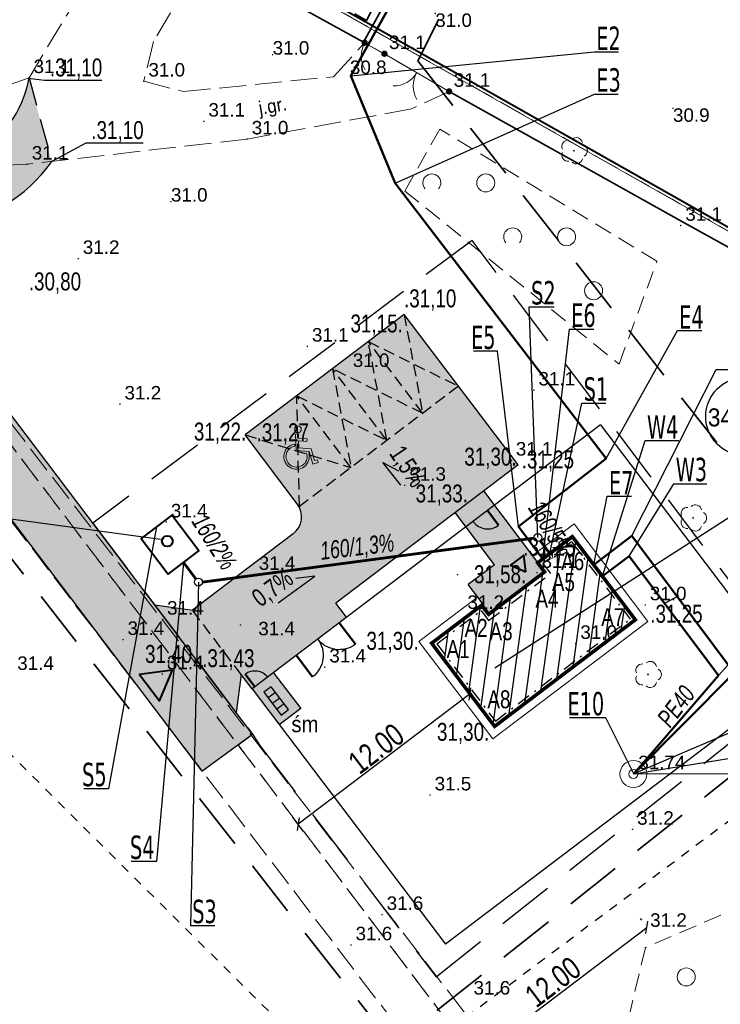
# Model space of a CAD drawing. Extents: x 5501473 to 5501683, y 5958830 to 5958978.
# Tile 4 of 6: x 5501603 to 5501642, y 5958882 to 5958937. Entities that reach past the tile are written whole.
import ezdxf
from ezdxf.enums import TextEntityAlignment as Align

# ---------------------------------------------------------------- set-up
doc = ezdxf.new("R2010")
doc.units = 0
doc.header["$LTSCALE"] = 0.5
doc.header["$PDMODE"] = 33
doc.header["$PDSIZE"] = 0.3
for name, pattern in [('1 1', [2, 1, -1]), ('2 1', [3, 2, -1]), ('3 1', [4, 3, -1]), ('DASHDOT', [1, 0.5, -0.25, 0, -0.25]), ('EGKK', [4, 3, -1]), ('EGUG', [2, 1, -1]), ('HIDDEN', [9.525, 6.35, -3.175])]:
    doc.linetypes.add(name, pattern=pattern)
for name, color, linetype, lineweight in [('--- 01 WODA', 150, 'Continuous', 50), ('--- 01 WODA OPIS', 5, 'Continuous', 18), ('--- 01 WODA OZNACZENIA', 5, 'Continuous', 18), ('--- 02 KS', 34, 'Continuous', 60), ('--- 02 KS OPIS', 14, 'Continuous', 25), ('--- 02 KS OZNACZENIA', 34, 'Continuous', 25), ('--- 02 KS STUDNIA', 14, 'Continuous', 30), ('--GRANICA DZIAŁKI', 2, 'Continuous', 40), ('--linia zabudowy', 252, 'Continuous', 30), ('--naw.utw.proj', 251, 'Continuous', 0), ('--obrzeże', 7, 'Continuous', 30), ('--tabelka rysunku', 7, 'Continuous', 0), ('--zagos.terenu', 7, 'Continuous', 30), ('A--zjazd+droga', 7, 'Continuous', 30), ('EGDE', 251, 'Continuous', 20), ('EGDE_O', 251, 'Continuous', 20), ('EGKK', 251, 'Continuous', 20), ('EGUG', 251, 'Continuous', 20), ('IE-zewnętrzne _wsp', 1, 'Continuous', 0), ('IE_zewn', 1, 'Continuous', 50), ('OTK', 251, 'Continuous', 20), ('OTK_O', 251, 'Continuous', 20), ('OTO', 251, 'Continuous', 20), ('OTRN', 251, 'Continuous', 20), ('OTRN_O', 251, 'Continuous', 18), ('OTRS', 251, 'Continuous', 20), ('OTRS_O', 251, 'Continuous', 18), ('OTZ', 251, 'Continuous', 20), ('SUW', 251, 'Continuous', 20)]:
    doc.layers.add(name, color=color, linetype=linetype, lineweight=lineweight)
for name, color, linetype in [('--ogrodzenie', 7, 'Continuous'), ('--OPISY', 7, 'Continuous'), ('--parking', 7, 'Continuous'), ('--pkt tyczenia', 9, 'Continuous'), ('--rzędne terenu', 7, 'Continuous'), ('--trawa-zakres', 94, 'Continuous'), ('--zakres-WZ', 181, 'Continuous'), ('Strzałka', 251, 'Continuous')]:
    doc.layers.add(name, color=color, linetype=linetype)
doc.styles.add('1-500', font='arial.ttf', dxfattribs={"width": 0.75, "height": 1.25})
doc.styles.add('BDOT', font='Arial.ttf', dxfattribs={"width": 0.9})
doc.styles.add('EGiB', font='Arial.ttf', dxfattribs={"width": 0.9})
doc.styles.add('GENERATED_STYLE_5', font='ariali.ttf')
doc.styles.add('PZ', font='romand.shx', dxfattribs={"width": 0.7})
doc.styles.get("Standard").update_dxf_attribs({"font": 'arial.ttf', "width": 0.9})
doc.styles.add('STYL-1', font='arial.ttf', dxfattribs={"width": 0.75})
doc.linetypes.add('LINIA ZAB2', pattern='A,0.4,[135,RODZLIN.shx,S=0.015,R=0,X=-0.1,Y=0],0.4', length=0.8)
doc.linetypes.add('OGRODZENIE1', pattern='A,0.4,-0.06,[143,RODZLIN.shx,S=0.012,R=0,X=0,Y=0],-0.06,0.4', length=0.92)
doc.linetypes.add('OTOO', pattern='A,7.5,[30,msgB.shx,S=1.28,R=0,X=0,Y=0],7.5', length=15)
doc.dimstyles.new('1-500', dxfattribs={"dimtxt": 1.25, "dimasz": 0.5, "dimexe": 0.5, "dimexo": 1, "dimgap": 0.09, "dimtad": 1, "dimzin": 0, "dimdsep": 46, "dimtxsty": '1-500', "dimblk": 'OBLIQUE', "dimcen": 0.09, "dimclrt": 256, "dimadec": 0, "dimazin": 0, "dimtfac": 1, "dimtdec": 4, "dimtix": 1, "dimtofl": 0, "dimtmove": 2, "dimatfit": 3, "dimldrblk": 'OBLIQUE', "dimfxl": 0.5, "dimfxlon": 1, "dimtvp": 0.9, "dimtolj": 1, "dimtzin": 0, "dimarcsym": 0})
doc.dimstyles.new('PZ', dxfattribs={"dimscale": 0.5, "dimtxt": 2.2, "dimasz": 0, "dimexe": 0, "dimexo": 0, "dimgap": 0.5, "dimtad": 1, "dimdec": 1, "dimlfac": 0.1, "dimzin": 0, "dimdsep": 46, "dimtxsty": 'PZ', "dimcen": 0.09, "dimse1": 1, "dimse2": 1, "dimsd1": 1, "dimsd2": 1, "dimclrd": 8, "dimclre": 8, "dimclrt": 256, "dimadec": 0, "dimazin": 0, "dimtfac": 1, "dimtdec": 1, "dimtofl": 0, "dimtmove": 1, "dimatfit": 3, "dimfxl": 1, "dimtolj": 1, "dimtzin": 0, "dimarcsym": 0})

# ---------------------------------------------------------------- blocks, each defined once
blk = doc.blocks.new('OTZK_a')
at = {"layer": 'OTZ', "color": 0, "lineweight": 18}
blk.add_circle((0, 0), 1, dxfattribs=at)
blk = doc.blocks.new('OTZK_b')
at = {"layer": 'OTZ', "color": 0, "lineweight": 18}
blk.add_arc((0, 0), 1, 318.5904, 221.4096, dxfattribs=at)
blk = doc.blocks.new('OTRN')
at = {"layer": 'OTRN', "color": 0, "const_width": 0.09}
blk.add_lwpolyline([(-0.04, 0, 1), (0.04, 0, 1)], format="xyb", close=True, dxfattribs=at)
at = {"layer": 'OTRN_O', "color": 0, "style": 'BDOT'}
blk.add_attdef('RZEDNA', (0.51, 0.52), '', height=1.5, dxfattribs=at)
blk = doc.blocks.new('OTZL')
at = {"layer": 'OTZ', "color": 0, "lineweight": 18, "const_width": 0.1}
blk.add_lwpolyline([(-0.05, 0, 1), (0.05, 0, 1)], format="xyb", close=True, dxfattribs=at)
at = {"layer": 'OTZ', "color": 0, "lineweight": 18}
for centre, start, end in [((-0.65, 0.47), 84, 204), ((0.25, 0.76), 12, 132), ((0.8, 0), 300, 60), ((-0.65, -0.47), 156, 276), ((0.25, -0.76), 228, 348)]:
    blk.add_arc(centre, 0.7, start, end, dxfattribs=at)
blk = doc.blocks.new('SUWS')
at = {"layer": 'SUW', "color": 0, "lineweight": 18}
for radius in [1.5, 0.5]:
    blk.add_circle((0, 0), radius, dxfattribs=at)
blk = doc.blocks.new('oto')
at = {"layer": 'OTO', "color": 0, "const_width": 0.35}
blk.add_lwpolyline([(-0.175, 0, 1), (0.175, 0, 1)], format="xyb", close=True, dxfattribs=at)
blk = doc.blocks.new('OTOFP')
at = {"layer": 'OTO', "color": 0, "lineweight": 18}
blk.add_arc((0, 3), 3, 270, 330, dxfattribs=at)
blk = doc.blocks.new('OTOB')
at = {"layer": 'OTO', "color": 0, "lineweight": 18}
for centre, start, end in [((0, 3), 209.9347, 270.0084), ((0.02, -3), 90.3479, 149.9343)]:
    blk.add_arc(centre, 3, start, end, dxfattribs=at)
blk = doc.blocks.new('OTRS')
at = {"layer": 'OTRS', "color": 0, "lineweight": -3, "const_width": 0.09}
blk.add_lwpolyline([(-0.04, 0, 1), (0.04, 0, 1)], format="xyb", close=True, dxfattribs=at)
at = {"layer": 'OTRS_O', "color": 0, "style": 'BDOT'}
blk.add_attdef('RZEDNA', (0.51, 0.52), '', height=1.5, dxfattribs=at)
blk = doc.blocks.new('kancelaria')
h = blk.add_hatch()
h.set_pattern_fill('ANSI31', color=256, scale=0.25)
h.set_pattern_definition([(45, (-5501642.1882, -5958812.9347), (-0.56126600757, 0.56126600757), [])])
h.paths.add_polyline_path([(0, 0), (0, 5.805), (-9.825, 5.805), (-9.825, 0), (-7.406, 0), (-7.406, 0.634), (-3.499, 0.634), (-3.499, 0)])
at = {"linetype": 'DASHDOT', "ltscale": 3}
for p, q in [((-0.209, 5.596), (-9.616, 5.596)), ((-9.616, 0.209), (-9.616, 5.596)), ((-0.209, 0.209), (-0.209, 5.596)), ((-7.616, 0.209), (-7.616, 0.91)), ((-3.289, 0.91), (-7.616, 0.91)), ((-3.289, 0.209), (-3.289, 0.91)), ((-9.616, 0.209), (-7.616, 0.209)), ((-0.209, 0.209), (-3.289, 0.209))]:
    blk.add_line(p, q, dxfattribs=at)
at = {"const_width": 0.2}
blk.add_lwpolyline([(0, 0), (0, 5.805), (-9.825, 5.805), (-9.825, 0), (-7.406, 0), (-7.406, 0.634), (-3.499, 0.634), (-3.499, 0)], close=True, dxfattribs=at)
blk = doc.blocks.new('furtka')
at = {"linetype": 'Continuous', "lineweight": 50, "flags": 128}
blk.add_lwpolyline([(0, 0), (0, 1.005)], dxfattribs=at)
at = {"linetype": 'Continuous'}
blk.add_arc((0, 0), 1.005, 0, 90, dxfattribs=at)
blk = doc.blocks.new('znak-NP')
for p, q in [((-0.102, 0.806), (-0.003, 0.818)), ((-0.102, 0.806), (-0.031, 0.221)), ((-0.003, 0.818), (0.015, 0.669)), ((-0.102, 0.447), (-0.093, 0.372)), ((0.329, 0.669), (0.015, 0.669)), ((0.028, 0.569), (0.329, 0.569)), ((0.028, 0.569), (0.058, 0.321)), ((0.329, 0.569), (0.329, 0.669)), ((-0.031, 0.221), (0.433, 0.221)), ((0.058, 0.321), (0.503, 0.321)), ((0.433, 0.221), (0.601, -0.222)), ((0.503, 0.321), (0.659, -0.093)), ((0.601, -0.222), (0.794, -0.149)), ((0.659, -0.093), (0.759, -0.055))]:
    blk.add_line(p, q)
blk.add_lwpolyline([(0.759, -0.055), (0.794, -0.149)])
blk.add_circle((-0.032, 0.986), 0.123)
for radius, start, end in [(0.458, 102.8611, 21.5443), (0.383, 104.0346, 26.0471)]:
    blk.add_arc((0, 0), radius, start, end)
blk = doc.blocks.new('_Oblique')
at = {"color": 0, "linetype": 'ByBlock', "lineweight": -2}
blk.add_line((-0.5, -0.5), (0.5, 0.5), dxfattribs=at)
blk = doc.blocks.new('*D286')
at = {"layer": '--linia zabudowy', "color": 0, "linetype": 'Continuous', "lineweight": -2}
for p, q in [((5501637.546, 5958886.69), (5501637.623, 5958886.588)), ((5501628.36, 5958878.943), (5501637.925, 5958886.189)), ((5501627.98, 5958879.444), (5501628.058, 5958879.342))]:
    blk.add_line(p, q, dxfattribs=at)
at = {"layer": 'Defpoints', "color": 0}
for p in [(5501637.925, 5958886.189), (5501638.149, 5958885.893), (5501628.584, 5958878.647)]:
    blk.add_point(p, dxfattribs=at)
at = {"layer": '--linia zabudowy', "color": 0, "lineweight": -2, "xscale": 0.5, "yscale": 0.5, "zscale": 0.5}
for p, rotation in [((5501637.925, 5958886.189), 37.1456671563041), ((5501628.36, 5958878.943), 217.1456671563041)]:
    blk.add_blockref('_Oblique', p, dxfattribs=dict(at, rotation=rotation))
at = {"layer": '--linia zabudowy', "lineweight": 5, "insert": (5501632.703, 5958883.147), "char_height": 1.25, "attachment_point": 5, "rotation": 37.1457, "style": '1-500'}
blk.add_mtext('\\A1;12.00', dxfattribs=at)
blk = doc.blocks.new('brama-3m')
at = {"linetype": 'Continuous', "lineweight": 50, "flags": 128}
for points in [[(0, 0), (0, 1.5)], [(3, 0), (3, 1.5)]]:
    blk.add_lwpolyline(points, dxfattribs=at)
at = {"linetype": 'Continuous'}
for centre, start, end in [((0, 0), 0, 90), ((3, 0), 90, 180)]:
    blk.add_arc(centre, 1.5, start, end, dxfattribs=at)
blk = doc.blocks.new('*D287')
at = {"color": 0, "linetype": 'Continuous', "lineweight": -2}
for p, q in [((5501628.087, 5958899.175), (5501618.522, 5958891.929)), ((5501628.389, 5958898.777), (5501627.785, 5958899.574)), ((5501618.824, 5958891.53), (5501618.22, 5958892.328))]:
    blk.add_line(p, q, dxfattribs=at)
at = {"layer": 'Defpoints', "color": 0}
for p in [(5501629.453, 5958897.372), (5501618.522, 5958891.929), (5501619.888, 5958890.126)]:
    blk.add_point(p, dxfattribs=at)
at = {"color": 0, "lineweight": -2, "xscale": 0.5, "yscale": 0.5, "zscale": 0.5}
for p, rotation in [((5501628.087, 5958899.175), 37.14566715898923), ((5501618.522, 5958891.929), 217.1456671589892)]:
    blk.add_blockref('_Oblique', p, dxfattribs=dict(at, rotation=rotation))
at = {"linetype": 'Continuous', "insert": (5501622.865, 5958896.132), "char_height": 1.25, "attachment_point": 5, "rotation": 37.1457, "style": '1-500'}
blk.add_mtext('\\A1;12.00', dxfattribs=at)

msp = doc.modelspace()

# ---------------------------------------------------------------- hatches: boundary and pattern name
at = {"layer": '--naw.utw.proj', "linetype": 'HIDDEN'}
h = msp.add_hatch(dxfattribs=at)
h.set_pattern_fill('DOTS', color=256, scale=0.15)
h.set_pattern_definition([(0, (-17.2668, 1.59694), (0.1190625, 0.238125), [0, -0.238125])])
h.paths.add_polyline_path([(5501615.981, 5958896.94), (5501613.157, 5958894.872), (5501596.675, 5958916.628, -0.053259), (5501595.579, 5958918.449), (5501591.996, 5958926.151), (5501594.525, 5958929.87, 0.573109), (5501603.518, 5958933.46), (5501604.802, 5958928.806, -0.217373), (5501598.725, 5958925.208, 0.505705), (5501597.506, 5958923.125, 0.025723), (5501599.463, 5958919.034), (5501599.915, 5958918.148)])
at = {"layer": '--naw.utw.proj', "linetype": 'HIDDEN', "transparency": 33554687}
h = msp.add_hatch(dxfattribs=at)
h.set_pattern_fill('02-Tynk zaprawa', color=256)
h.set_pattern_definition([(10, (0.4, 0.6), (-0.0285406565, 3.0412473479), [0, -1]), (12, (0.7, 0.1), (-0.3302907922, 2.9968163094), [0, -1]), (357, (0, -0.1), (0.6563226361, 2.9697206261), [0, -1.5]), (278, (0.1, 0.05), (4.1559146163, -0.8296828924), [0, -0.5]), (23, (0, -0.05), (0.6688163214, 3.5429768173), [0, -0.8]), (58, (-0.2, -0.3), (3.7630472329, -0.5826452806), [0, -0.6]), (79, (-0.2, 0.3), (-3.6947797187, 1.4312941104), [0, -0.9]), (40, (0.4, 0.6), (-2.830915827, 4.1516160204), [0, -1]), (92, (0.7, 0.1), (-4.008033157, 0.1602192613), [0, -1]), (317, (0, -0.1), (5.139665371, 4.7784767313), [0, -1.5]), (348, (0.1, 0.05), (1.9931417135, 2.6433664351), [0, -0.5]), (63, (0, -0.05), (-1.6759379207, 3.0985854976), [0, -0.9]), (6, (-0.2, -0.3), (1.54927349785, -0.39019434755), [0, -0.6]), (138, (-0.2, 0.3), (-3.798941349, -3.1730182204), [0, -4.3]), (82, (0.4, 0.6), (-2.9012176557, 0.9126533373), [0.1, -1]), (348, (0.7, 0.1), (0.9171793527, 2.872069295), [0.1, -1]), (37, (0, -0.1), (-1.4061273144, 2.6968140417), [0.1, -1.5]), (258, (0.1, 0.05), (3.6215140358, -2.2010534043), [0.1, -0.5]), (103, (0, -0.05), (-3.373012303, 1.2738869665), [0.1, -0.8]), (341, (-0.2, -0.3), (0.2787893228, -3.7976672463), [0.1, -0.6]), (9, (-0.2, 0.3), (0.0812874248, 3.9614886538), [0.1, -0.9]), (268, (0.4, 0.6), (4.9795043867, -0.674192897), [0.1, -1]), (298, (0.7, 0.1), (3.6726318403, 1.6130019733), [0.1, -1]), (143, (0, -0.1), (-4.612022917, -5.289541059), [0.1, -1.5]), (112, (0.1, 0.05), (-3.3060007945, 0.1742376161), [0.1, -0.5]), (307, (0, -0.05), (3.5196730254, 0.147992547), [0.1, -0.9]), (126, (-0.2, -0.3), (-0.436718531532, 1.536807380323), [0.1, -0.6]), (38, (-0.2, 0.3), (-2.4651337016, 4.2922157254), [0.1, -4.3]), (82, (0.41, 0.6), (-2.9012176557, 0.9126533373), [0.1, -1]), (348, (0.71, 0.1), (0.9171793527, 2.872069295), [0.1, -1]), (37, (0.01, -0.1), (-1.4061273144, 2.6968140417), [0.1, -1.5]), (258, (0.11, 0.05), (3.6215140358, -2.2010534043), [0.1, -0.5]), (103, (0.01, -0.05), (-3.373012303, 1.2738869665), [0.1, -0.8]), (341, (-0.21, -0.3), (0.2787893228, -3.7976672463), [0.1, -0.6]), (9, (-0.21, 0.3), (0.0812874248, 3.9614886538), [0.1, -0.9]), (268, (0.41, 0.6), (4.9795043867, -0.674192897), [0.1, -1]), (298, (0.71, 0.1), (3.6726318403, 1.6130019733), [0.1, -1]), (143, (0.01, -0.1), (-4.612022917, -5.289541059), [0.1, -1.5]), (112, (0.11, 0.05), (-3.3060007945, 0.1742376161), [0.1, -0.5]), (307, (0.01, -0.05), (3.5196730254, 0.147992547), [0.1, -0.9]), (126, (-0.21, -0.3), (-0.436718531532, 1.536807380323), [0.1, -0.6]), (38, (-0.21, 0.3), (-2.4651337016, 4.2922157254), [0.1, -4.3])])
h.paths.add_polyline_path([(5501630.759, 5958911.919), (5501628.848, 5958910.472), (5501632.234, 5958905.966), (5501629.12, 5958903.607), (5501627.987, 5958905.261), (5501629.448, 5958906.368), (5501627.254, 5958909.264), (5501620.609, 5958904.23), (5501621.212, 5958903.433), (5501617.154, 5958900.359), (5501618.664, 5958898.366), (5501617.468, 5958897.46), (5501615.355, 5958900.25), (5501615.065, 5958898.149), (5501610.536, 5958904.127), (5501612.568, 5958903.784), (5501618.237, 5958908.079, 0.414214), (5501618.469, 5958909.76), (5501615.571, 5958913.586), (5501624.419, 5958920.289)])
at = {"linetype": 'Continuous'}
h = msp.add_hatch(dxfattribs=at)
h.set_pattern_fill('ANSI31', color=256, style=0)
edge = h.paths.add_edge_path()
edge.add_line((5501625.863, 5958903.651), (5501624.402, 5958902.545))

# ---------------------------------------------------------------- linework, layer by layer
at = {"layer": '--- 01 WODA', "linetype": 'Continuous'}
for p, q in [((5501636.937, 5958906.849), (5501635.452, 5958905.725)), ((5501635.531, 5958905.784), (5501636.934, 5958906.847)), ((5501636.934, 5958906.847), (5501641.908, 5958900.202))]:
    msp.add_line(p, q, dxfattribs=at)
at = {"layer": '--- 02 KS'}
for p, q in [((5501631.639, 5958907.844), (5501613.186, 5958905.404)), ((5501631.992, 5958907.697), (5501632.531, 5958906.986)), ((5501612.831, 5958905.576), (5501612.144, 5958906.482))]:
    msp.add_line(p, q, dxfattribs=at)
at = {"layer": '--- 02 KS OZNACZENIA', "linetype": 'Continuous', "flags": 128}
msp.add_lwpolyline([(5501591.674, 5958909.257), (5501600.067, 5958909.257), (5501610.866, 5958907.783)], dxfattribs=at)
at = {"layer": '--- 02 KS STUDNIA'}
for centre in [(5501631.859, 5958907.873), (5501612.965, 5958905.399)]:
    msp.add_circle(centre, 0.221, dxfattribs=at)
at = {"layer": '--GRANICA DZIAŁKI', "linetype": 'Continuous', "flags": 128}
msp.add_lwpolyline([(5501576.992, 5958905.825), (5501583.439, 5958913.959), (5501598.7, 5958936.348), (5501605.388, 5958946.165), (5501651.889, 5958919.814), (5501660.026, 5958931.636)], dxfattribs=at)
at = {"layer": '--obrzeże', "linetype": 'Continuous'}
for p, q in [((5501624.419, 5958920.289), (5501615.571, 5958913.586)), ((5501630.759, 5958911.919), (5501624.419, 5958920.289)), ((5501618.469, 5958909.76), (5501615.571, 5958913.586)), ((5501630.759, 5958911.919), (5501620.609, 5958904.23)), ((5501631.868, 5958906.486), (5501628.848, 5958910.472)), ((5501629.448, 5958906.368), (5501627.254, 5958909.264)), ((5501618.237, 5958908.079), (5501615.04, 5958905.657)), ((5501629.448, 5958906.368), (5501627.987, 5958905.261)), ((5501615.04, 5958905.657), (5501612.638, 5958903.837)), ((5501628.812, 5958904.172), (5501627.987, 5958905.261)), ((5501610.536, 5958904.127), (5501612.638, 5958903.837)), ((5501621.206, 5958903.441), (5501620.609, 5958904.23)), ((5501615.355, 5958900.25), (5501615.065, 5958898.149)), ((5501615.959, 5958899.453), (5501615.355, 5958900.25))]:
    msp.add_line(p, q, dxfattribs=at)
at = {"layer": '--obrzeże', "linetype": 'Continuous', "lineweight": 0, "flags": 128}
msp.add_lwpolyline([(5501631.566, 5958906.885), (5501633.875, 5958908.634), (5501637.982, 5958903.209), (5501629.354, 5958896.672), (5501625.245, 5958902.096), (5501628.51, 5958904.57)], dxfattribs=at)
at = {"layer": '--obrzeże', "linetype": 'Continuous'}
msp.add_arc((5501617.513, 5958909.036), 1.2, 307.1457, 37.1457, dxfattribs=at)
at = {"layer": '--ogrodzenie', "linetype": 'OGRODZENIE1', "ltscale": 3}
for p, q in [((5501635.35, 5958914.143), (5501615.959, 5958899.453)), ((5501635.35, 5958914.143), (5501646.103, 5958899.949)), ((5501617.154, 5958900.359), (5501618.664, 5958898.366)), ((5501615.959, 5958899.453), (5501626.711, 5958885.259)), ((5501618.664, 5958898.366), (5501617.468, 5958897.46))]:
    msp.add_line(p, q, dxfattribs=at)
at = {"layer": '--OPISY'}
msp.add_lwpolyline([(5501666.477, 5958912.509), (5501648.005, 5958912.509), (5501629.47, 5958900.607)], dxfattribs=at)
msp.add_lwpolyline([(5501666.477, 5958912.509), (5501648.005, 5958912.509), (5501629.47, 5958900.607)], dxfattribs=at)
at = {"layer": '--parking', "linetype": 'HIDDEN', "ltscale": 0.2}
for p, q in [((5501624.419, 5958920.289), (5501625.445, 5958914.794)), ((5501625.445, 5958914.794), (5501622.426, 5958918.779)), ((5501623.452, 5958913.284), (5501622.426, 5958918.779)), ((5501622.426, 5958918.779), (5501627.438, 5958916.303)), ((5501623.452, 5958913.284), (5501620.433, 5958917.27)), ((5501625.445, 5958914.794), (5501620.433, 5958917.27)), ((5501620.433, 5958917.27), (5501621.46, 5958911.775)), ((5501627.438, 5958916.303), (5501618.59, 5958909.601)), ((5501621.46, 5958911.775), (5501618.44, 5958915.76)), ((5501618.59, 5958909.601), (5501618.44, 5958915.76)), ((5501618.44, 5958915.76), (5501623.452, 5958913.284)), ((5501615.571, 5958913.586), (5501621.46, 5958911.775)), ((5501615.355, 5958900.25), (5501612.638, 5958903.837)), ((5501615.065, 5958898.149), (5501611.442, 5958902.931))]:
    msp.add_line(p, q, dxfattribs=at)
at = {"layer": '--rzędne terenu', "linetype": 'ByBlock'}
for points in [[(5501607.595, 5958933.308), (5501604.408, 5958933.308), (5501603.497, 5958933.422)], [(5501609.899, 5958929.822), (5501606.712, 5958929.822), (5501604.802, 5958928.806)]]:
    msp.add_lwpolyline(points, dxfattribs=at)
at = {"layer": '--rzędne terenu', "flags": 128}
for points in [[(5501624.227, 5958910.784), (5501623.24, 5958912.058), (5501624.103, 5958911.592)], [(5501617.411, 5958904.244), (5501619.45, 5958905.735), (5501618.398, 5958905.603)]]:
    msp.add_lwpolyline(points, dxfattribs=at)
at = {"layer": '--zagos.terenu', "color": 6, "linetype": 'Continuous', "flags": 128}
msp.add_lwpolyline([(5501613.157, 5958894.872), (5501615.287, 5958896.432), (5501615.981, 5958896.94)], dxfattribs=at)
at = {"linetype": 'Continuous'}
for p, q in [((5501639.642, 5958904.602), (5501638.921, 5958904.229)), ((5501618.763, 5958900.87), (5501618.424, 5958901.318)), ((5501617.253, 5958899.26), (5501616.854, 5958898.958)), ((5501617.494, 5958898.941), (5501617.096, 5958898.639)), ((5501617.736, 5958898.622), (5501617.337, 5958898.321))]:
    msp.add_line(p, q, dxfattribs=at)
at = {"color": 34, "linetype": 'Continuous', "lineweight": 40}
msp.add_lwpolyline([(5501611.492, 5958909.124), (5501609.778, 5958907.826), (5501611.288, 5958905.833), (5501613.001, 5958907.132)], close=True, dxfattribs=at)
at = {"color": 0, "linetype": 'Continuous', "lineweight": 40}
msp.add_lwpolyline([(5501631.19, 5958905.973), (5501631.075, 5958906.892), (5501630.337, 5958906.333)], close=True, dxfattribs=at)
at = {"color": 0, "linetype": 'Continuous', "lineweight": 40, "elevation": 10.26}
msp.add_lwpolyline([(5501611.53, 5958900.498), (5501609.693, 5958900.267), (5501610.811, 5958898.792)], close=True, dxfattribs=at)
at = {"linetype": 'Continuous'}
msp.add_lwpolyline([(5501616.613, 5958899.277), (5501617.579, 5958898.002), (5501617.978, 5958898.304), (5501617.011, 5958899.579)], close=True, dxfattribs=at)
at = {"linetype": 'Continuous', "flags": 128}
msp.add_lwpolyline([(5501615.154, 5958896.335), (5501615.954, 5958896.92)], dxfattribs=at)
at = {"color": 2, "linetype": 'Continuous'}
msp.add_circle((5501643.371, 5958914.613), 2.166, dxfattribs=at)
at = {"color": 34, "linetype": 'Continuous', "lineweight": 40}
msp.add_circle((5501611.239, 5958907.678), 0.3, dxfattribs=at)
at = {"layer": 'A--zjazd+droga', "linetype": 'Continuous'}
msp.add_line((5501596.675, 5958916.628), (5501613.157, 5958894.872), dxfattribs=at)
at = {"layer": 'A--zjazd+droga', "linetype": 'Continuous', "flags": 128}
for points in [[(5501594.527, 5958929.872), (5501594.911, 5958929.597, 0.542261), (5501603.54, 5958933.46)], [(5501613.157, 5958894.872), (5501615.981, 5958896.94), (5501599.915, 5958918.148), (5501598.197, 5958921.514), (5501597.506, 5958923.125, -0.504787), (5501598.725, 5958925.208, 0.217521), (5501604.802, 5958928.806, 0.437874)]]:
    msp.add_lwpolyline(points, format="xyb", dxfattribs=at)
at = {"layer": 'A--zjazd+droga', "linetype": 'HIDDEN', "ltscale": 0.5, "flags": 128}
msp.add_lwpolyline([(5501603.54, 5958933.46), (5501604.802, 5958928.806)], dxfattribs=at)
at = {"layer": 'EGDE', "lineweight": 18}
for points in [[(5501616.176, 5958965.832), (5501608.46, 5958951.15), (5501605.45, 5958945.9), (5501651.95, 5958919.55), (5501659.839, 5958931.013)], [(5501660.129, 5958931.433), (5501651.95, 5958919.55), (5501605.45, 5958945.9), (5501583.6, 5958913.84), (5501577.149, 5958905.701)]]:
    msp.add_lwpolyline(points, dxfattribs=at)
at = {"layer": 'EGKK', "linetype": 'EGKK', "lineweight": 18}
msp.add_lwpolyline([(5501615.765, 5958965.05), (5501608.46, 5958951.15), (5501605.45, 5958945.9), (5501651.95, 5958919.55), (5501659.449, 5958930.446)], dxfattribs=at)
at = {"layer": 'IE_zewn', "elevation": 8.465, "flags": 128}
msp.add_lwpolyline([(5501632.144, 5958906.672), (5501630.78, 5958908.492), (5501635.654, 5958912.27), (5501623.913, 5958927.602), (5501621.444, 5958933.564), (5501627.13, 5958943.76)], dxfattribs=at)
at = {"layer": 'OTK', "linetype": '3 1', "lineweight": 18}
msp.add_lwpolyline([(5501603.54, 5958933.46), (5501603.54, 5958933.46), (5501609.26, 5958942.96), (5501613.44, 5958940.53), (5501610.46, 5958935.47), (5501609.93, 5958933.27), (5501612.14, 5958932.69), (5501620.49, 5958933.52), (5501622.22, 5958935.41), (5501626.92, 5958932.7), (5501624.82, 5958931.73), (5501615.68, 5958930.05), (5501603.44, 5958928.65), (5501594.12, 5958928.18), (5501594.12, 5958928.18)], dxfattribs=at)
at = {"layer": 'OTO', "linetype": 'OTOO', "lineweight": 35}
msp.add_lwpolyline([(5501609.23, 5958942.91), (5501608.13, 5958943.51), (5501613.7, 5958953.02), (5501627.47, 5958945.05), (5501622.16, 5958935.44), (5501614.6, 5958939.61), (5501613.34, 5958940.48)], dxfattribs=at)
at = {"layer": 'OTO', "linetype": 'OTOO', "lineweight": 35, "flags": 128}
msp.add_lwpolyline([(5501626.92, 5958932.7), (5501639.91, 5958925.44), (5501651.41, 5958919.08), (5501663.62, 5958936.64)], dxfattribs=at)
at = {"layer": 'OTO', "lineweight": 18}
for points in [[(5501622.22, 5958935.41), (5501623.32, 5958934.8)], [(5501623.32, 5958934.8), (5501626.92, 5958932.7)]]:
    msp.add_lwpolyline(points, dxfattribs=at)
at = {"layer": 'OTZ', "linetype": '2 1', "lineweight": 18}
for points in [[(5501626.4, 5958930.61), (5501624.46, 5958927.16), (5501636.38, 5958917.53), (5501638.49, 5958923.25)], [(5501668.11, 5958904.43), (5501655.81, 5958892.82), (5501637.85, 5958885.06), (5501635.62, 5958875.77), (5501640.22, 5958864.65), (5501646.23, 5958857.27), (5501676.26, 5958891.18)]]:
    msp.add_lwpolyline(points, close=True, dxfattribs=at)

# ---------------------------------------------------------------- block references
at = {"layer": '--tabelka rysunku', "color": 104, "xscale": 1.540825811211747, "yscale": 1.540825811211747, "zscale": 1.540825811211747, "rotation": 355.3836478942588}
msp.add_blockref('znak-NP', (5501618.433, 5958912.384), dxfattribs=at)
at = {"linetype": 'Continuous', "rotation": 217.1456671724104}
msp.add_blockref('furtka', (5501629.068, 5958909.36), dxfattribs=at)
at = {"linetype": 'LINIA ZAB2', "ltscale": 3, "rotation": 217.1456671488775}
msp.add_blockref('kancelaria', (5501625.948, 5958901.999), dxfattribs=at)
at = {"linetype": 'Continuous', "xscale": -1, "rotation": 217.1456671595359}
msp.add_blockref('brama-3m', (5501618.416, 5958901.327), dxfattribs=at)
at = {"linetype": 'Continuous', "xscale": 0.9, "yscale": 0.9, "rotation": 37.14566717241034}
msp.add_blockref('furtka', (5501616.12, 5958899.549), dxfattribs=at)
at = {"layer": 'OTO', "lineweight": 18, "xscale": 0.5, "yscale": 0.5, "zscale": 0.5}
for name, p, rotation in [('OTOFP', (5501622.22, 5958935.41), 240.9896397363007), ('OTOB', (5501625.12, 5958933.75), 59.74356283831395)]:
    msp.add_blockref(name, p, dxfattribs=dict(at, rotation=rotation))
for p in [(5501622.22, 5958935.41), (5501623.32, 5958934.8), (5501623.32, 5958934.8), (5501626.92, 5958932.7)]:
    msp.add_blockref('oto', p, dxfattribs=at)
at = {"layer": 'OTRN'}
ref = msp.add_blockref('OTRN', (5501626.15, 5958937.04), dxfattribs=dict(at, xscale=0.5, yscale=0.5, zscale=0.5, rotation=360))
ref.add_attrib('RZEDNA', '31.0', dxfattribs={"layer": 'OTRN_O', "color": 0, "height": 0.75, "style": 'BDOT'}).set_placement((5501626.15, 5958937.04, 31), align=Align.TOP_LEFT)
ref = msp.add_blockref('OTRN', (5501617.1, 5958934.75), dxfattribs=dict(at, xscale=0.5, yscale=0.5, zscale=0.5, rotation=360))
ref.add_attrib('RZEDNA', '31.0', (5501617.1, 5958934.75, 31), dxfattribs={"layer": 'OTRN_O', "color": 0, "height": 0.75, "style": 'BDOT'})
ref = msp.add_blockref('OTRN', (5501622.16, 5958935.44), dxfattribs=dict(at, xscale=0.5, yscale=0.5, zscale=0.5, rotation=360))
ref.add_attrib('RZEDNA', '30.8', (5501621.4, 5958933.67, 30.8), dxfattribs={"layer": 'OTRN_O', "color": 0, "height": 0.75, "style": 'BDOT'})
at = {"layer": 'OTRN', "xscale": 0.5, "yscale": 0.5, "zscale": 0.5}
for p, values in [((5501623.32, 5958934.8, 31.08), {'RZEDNA': '31.1'}), ((5501609.93, 5958933.27, 30.98), {'RZEDNA': '31.0'}), ((5501626.92, 5958932.7, 31.1), {'RZEDNA': '31.1'}), ((5501603.54, 5958933.46, 31.05), {'RZEDNA': '31.1'}), ((5501613.27, 5958931.04, 31.05), {'RZEDNA': '31.1'}), ((5501615.68, 5958930.05, 31.01), {'RZEDNA': '31.0'}), ((5501603.44, 5958928.65, 31.06), {'RZEDNA': '31.1'}), ((5501639.81, 5958925.244, 31.12), {'RZEDNA': '31.1'}), ((5501606.28, 5958923.4, 31.19), {'RZEDNA': '31.2'}), ((5501619.03, 5958918.52, 31.11), {'RZEDNA': '31.1'}), ((5501631.64, 5958916.08, 31.05), {'RZEDNA': '31.1'}), ((5501608.6, 5958915.3, 31.24), {'RZEDNA': '31.2'}), ((5501630.38, 5958912.18, 31.13), {'RZEDNA': '31.1'}), ((5501624.45, 5958910.78, 31.25), {'RZEDNA': '31.3'}), ((5501611.18, 5958908.74, 31.38), {'RZEDNA': '31.4'}), ((5501616.07, 5958905.82, 31.43), {'RZEDNA': '31.4'}), ((5501631.81, 5958905.93, 31.11), {'RZEDNA': '31.1'}), ((5501637.84, 5958904.13, 30.96), {'RZEDNA': '31.0'}), ((5501610.97, 5958903.33, 31.4), {'RZEDNA': '31.4'}), ((5501633.97, 5958901.98, 31), {'RZEDNA': '31.0'}), ((5501608.77, 5958902.2, 31.4), {'RZEDNA': '31.4'}), ((5501620, 5958900.67, 31.38), {'RZEDNA': '31.4'}), ((5501610.96, 5958900.29, 31.36), {'RZEDNA': '31.4'}), ((5501625.86, 5958893.55, 31.54), {'RZEDNA': '31.5'}), ((5501637.13, 5958891.64, 31.18), {'RZEDNA': '31.2'}), ((5501623.19, 5958886.9, 31.57), {'RZEDNA': '31.6'}), ((5501621.46, 5958885.21, 31.55), {'RZEDNA': '31.6'})]:
    msp.add_blockref('OTRN', p, dxfattribs=at).add_auto_attribs(values)
at = {"layer": 'OTRN'}
ref = msp.add_blockref('OTRN', (5501639.38, 5958931.76), dxfattribs=dict(at, xscale=0.5, yscale=0.5, zscale=0.5, rotation=360))
ref.add_attrib('RZEDNA', '30.9', dxfattribs={"layer": 'OTRN_O', "color": 0, "height": 0.75, "style": 'BDOT'}).set_placement((5501639.38, 5958931.76, 30.9), align=Align.TOP_LEFT)
ref = msp.add_blockref('OTRN', (5501611.44, 5958926.57), dxfattribs=dict(at, xscale=0.5, yscale=0.5, zscale=0.5, rotation=360))
ref.add_attrib('RZEDNA', '31.0', (5501611.44, 5958926.57, 31), dxfattribs={"layer": 'OTRN_O', "color": 0, "height": 0.75, "style": 'BDOT'})
ref = msp.add_blockref('OTRN', (5501621.56, 5958918.12), dxfattribs=dict(at, xscale=0.5, yscale=0.5, zscale=0.5, rotation=360))
ref.add_attrib('RZEDNA', '31.0', dxfattribs={"layer": 'OTRN_O', "color": 0, "height": 0.75, "style": 'BDOT'}).set_placement((5501621.56, 5958918.12, 31), align=Align.TOP_LEFT)
ref = msp.add_blockref('OTRN', (5501627.39, 5958905.81), dxfattribs=dict(at, xscale=0.5, yscale=0.5, zscale=0.5, rotation=360))
ref.add_attrib('RZEDNA', '31.2', (5501627.94, 5958903.91, 31.2), dxfattribs={"layer": 'OTRN_O', "color": 0, "height": 0.75, "style": 'BDOT'})
ref = msp.add_blockref('OTRN', (5501615.31, 5958903.01), dxfattribs=dict(at, xscale=0.5, yscale=0.5, zscale=0.5, rotation=360))
ref.add_attrib('RZEDNA', '31.4', (5501616.3, 5958902.44, 31.4), dxfattribs={"layer": 'OTRN_O', "color": 0, "height": 0.75, "style": 'BDOT'})
ref = msp.add_blockref('OTRN', (5501602.56, 5958900.26), dxfattribs=dict(at, xscale=0.5, yscale=0.5, zscale=0.5, rotation=360))
ref.add_attrib('RZEDNA', '31.4', dxfattribs={"layer": 'OTRN_O', "color": 0, "height": 0.75, "style": 'BDOT'}).set_placement((5501602.885, 5958901.265, 31.4), align=Align.TOP_LEFT)
ref = msp.add_blockref('OTRN', (5501637.85, 5958885.06), dxfattribs=dict(at, xscale=0.5, yscale=0.5, zscale=0.5, rotation=360))
ref.add_attrib('RZEDNA', '31.2', (5501638.11, 5958886.22, 31.2), dxfattribs={"layer": 'OTRN_O', "color": 0, "height": 0.75, "style": 'BDOT'})
ref = msp.add_blockref('OTRN', (5501627.72, 5958881.52), dxfattribs=dict(at, xscale=0.5, yscale=0.5, zscale=0.5, rotation=360))
ref.add_attrib('RZEDNA', '31.6', (5501628.28, 5958882.45, 31.6), dxfattribs={"layer": 'OTRN_O', "color": 0, "height": 0.75, "style": 'BDOT'})
at = {"layer": 'OTZ', "xscale": 0.5, "yscale": 0.5, "zscale": 0.5, "rotation": 360}
msp.add_blockref('OTZL', (5501633.87, 5958929.4), dxfattribs=at)
at = {"layer": 'OTZ', "xscale": 0.5, "yscale": 0.5, "zscale": 0.5}
for name, p in [('OTZK_b', (5501625.96, 5958927.61)), ('OTZK_a', (5501628.96, 5958927.61)), ('OTZK_b', (5501630.46, 5958924.61)), ('OTZK_a', (5501633.46, 5958924.61)), ('OTZK_a', (5501634.96, 5958921.61)), ('OTZK_a', (5501640.12, 5958883.43))]:
    msp.add_blockref(name, p, dxfattribs=at)
at = {"layer": 'OTZ', "lineweight": 18, "xscale": 0.5, "yscale": 0.5, "zscale": 0.5}
for p in [(5501640.5, 5958908.97, 31.24), (5501637.99, 5958900.26, 31.41)]:
    msp.add_blockref('OTZL', p, dxfattribs=at)

# ---------------------------------------------------------------- texts
at = {"layer": '--- 01 WODA OPIS', "linetype": 'Continuous', "lineweight": 18, "style": 'GENERATED_STYLE_5', "width": 0.7}
msp.add_text('PE40', height=1, rotation=52.759, dxfattribs=at).set_placement((5501639.221, 5958897.238, 909.49))
at = {"layer": '--- 01 WODA OZNACZENIA', "linetype": 'Continuous', "char_height": 1.3, "attachment_point": 4, "style": 'PZ'}
for s, insert in [('{\\fTahoma|b0|i0|c0|p0;W4}', (5501637.936, 5958914.023)), ('\\fTahoma|b0|i0|c238|p32;W3', (5501639.533, 5958911.653))]:
    msp.add_mtext(s, dxfattribs=dict(at, insert=insert))
at = {"layer": '--- 02 KS OPIS', "linetype": 'Continuous', "lineweight": 18, "style": 'GENERATED_STYLE_5', "width": 0.7}
for s, rotation, p in [('160/5%', 302.2954, (5501631.28, 5958909.525, 909.49)), ('160/2%', 302.2954, (5501612.555, 5958908.774, 909.49)), ('160/1,3%', 6.7335, (5501619.807, 5958906.634, 909.49))]:
    msp.add_text(s, height=1, rotation=rotation, dxfattribs=at).set_placement(p)
at = {"layer": '--- 02 KS OZNACZENIA', "linetype": 'Continuous', "char_height": 1.3, "style": 'PZ'}
for s, insert, attachment_point in [('\\fTahoma|b0|i0|c238|p32;S2', (5501631.484, 5958921.486), 4), ('\\fTahoma|b0|i0|c238|p32;S1', (5501634.411, 5958916.129), 4), ('\\fTahoma|b0|i0|c238|p32;S5', (5501607.86, 5958894.682), 6), ('\\fTahoma|b0|i0|c238|p32;S4', (5501610.527, 5958890.633), 6), ('\\fTahoma|b0|i0|c238|p32;S3', (5501612.625, 5958887.063), 4)]:
    msp.add_mtext(s, dxfattribs=dict(at, insert=insert, attachment_point=attachment_point))
at = {"layer": '--- 02 KS OZNACZENIA', "linetype": 'Continuous', "insert": (5501592.094, 5958910.881), "char_height": 1.3, "width": 19.79231, "attachment_point": 1, "style": '1-500'}
msp.add_mtext('{\\H0.9615x;zbiornik \\Pbezodpływowy\\P5 m3}', dxfattribs=at)
at = {"layer": '--OPISY', "linetype": 'Continuous', "insert": (5501618.143, 5958897.948), "char_height": 0.9, "width": 0.78822, "attachment_point": 1}
msp.add_mtext('śm', dxfattribs=at)
at = {"layer": '--pkt tyczenia', "char_height": 1, "width": 239.75086, "attachment_point": 7, "style": '1-500'}
for s, insert in [('A6', (5501633.157, 5958906.05)), ('A5', (5501632.644, 5958904.883)), ('A4', (5501631.725, 5958903.975)), ('A7', (5501635.385, 5958902.949)), ('A2', (5501627.786, 5958902.352)), ('A3', (5501629.176, 5958902.15)), ('A1', (5501626.782, 5958901.169)), ('A8', (5501629.053, 5958898.365))]:
    msp.add_mtext(s, dxfattribs=dict(at, insert=insert))
at = {"layer": '--rzędne terenu', "char_height": 1, "width": 11.893, "attachment_point": 1, "style": 'STYL-1'}
for s, insert in [('.31,10 ', (5501604.704, 5958934.536, -10.26)), ('.31,10 ', (5501607.008, 5958931.05, -10.26)), ('.30,80 ', (5501603.528, 5958922.631, -10.26)), ('.31,10 ', (5501624.411, 5958921.686)), ('31,15. ', (5501621.431, 5958920.289)), ('31,22. ', (5501612.717, 5958914.277)), ('.31,27 ', (5501616.206, 5958914.236)), ('31,30. ', (5501627.767, 5958912.879)), ('.31,25 ', (5501630.963, 5958912.724)), ('31,33. ', (5501625.058, 5958910.831)), ('.31,25 ', (5501631.047, 5958907.871)), ('31,58. ', (5501628.303, 5958906.337)), ('.31,25 ', (5501638.119, 5958904.139)), ('31,30. ', (5501622.32, 5958902.633)), ('31,40. ', (5501609.996, 5958901.902)), ('.31,43 ', (5501613.177, 5958901.668)), ('31,30. ', (5501626.245, 5958897.569))]:
    msp.add_mtext(s, dxfattribs=dict(at, insert=insert))
for s, insert, rotation in [('1,5%', (5501624.379, 5958913.113), 303.8338), ('0,7%', (5501615.824, 5958904.776), 36.2705)]:
    msp.add_mtext(s, dxfattribs=dict(at, insert=insert, rotation=rotation))
at = {"layer": 'EGDE_O', "insert": (5501641.324, 5958914.051), "char_height": 1, "attachment_point": 7, "style": 'EGiB'}
msp.add_mtext('341/11', dxfattribs=at)
at = {"layer": 'IE-zewnętrzne _wsp', "linetype": 'Continuous', "char_height": 1.3, "style": 'PZ'}
for s, insert, attachment_point in [('{\\fTahoma|b0|i0|c0|p0;E2}', (5501635.113, 5958935.661), 4), ('{\\fTahoma|b0|i0|c0|p0;E3}', (5501635.113, 5958933.33), 4), ('{\\fTahoma|b0|i0|c0|p0;E6}', (5501633.719, 5958920.24), 4), ('{\\fTahoma|b0|i0|c0|p0;E4}', (5501639.725, 5958920.143), 4), ('{\\fTahoma|b0|i0|c0|p0;E5}', (5501629.505, 5958919.011), 6), ('{\\fTahoma|b0|i0|c0|p0;E7}', (5501635.818, 5958910.934), 4), ('{\\fTahoma|b0|i0|c0|p0;E10}', (5501635.551, 5958898.626), 6)]:
    msp.add_mtext(s, dxfattribs=dict(at, insert=insert, attachment_point=attachment_point))
at = {"layer": 'OTK_O', "insert": (5501617.12, 5958931.789), "char_height": 0.75, "attachment_point": 5, "rotation": 9.7196, "style": 'BDOT'}
msp.add_mtext('j.gr.', dxfattribs=at)

# ---------------------------------------------------------------- dimensions: what is measured, and where the dimension line sits
at = {"layer": '--linia zabudowy', "linetype": 'Continuous', "lineweight": 5}
dim = msp.add_aligned_dim(p1=(5501628.584, 5958878.647), p2=(5501638.149, 5958885.893), distance=0.372, dimstyle='1-500', override={"dimtxt": 1.25}, dxfattribs=at)
dim.commit()
dim.dimension.update_dxf_attribs({"geometry": '*D286', "text_midpoint": (5501632.703, 5958883.147)})
at = {"linetype": 'Continuous'}
dim = msp.add_aligned_dim(p1=(5501629.453, 5958897.372), p2=(5501619.888, 5958890.126), distance=-2.262, dimstyle='1-500', dxfattribs=at)
dim.commit()
dim.dimension.update_dxf_attribs({"geometry": '*D287', "text_midpoint": (5501622.865, 5958896.132)})

# ---------------------------------------------------------------- leaders
at = {"layer": '--- 01 WODA OZNACZENIA', "linetype": 'Continuous', "annotation_type": 0, "has_hookline": 1, "hookline_direction": 0}
for points, text_width in [([(5501635.452, 5958905.725), (5501637.836, 5958913.273)], 1.765), ([(5501636.937, 5958906.849), (5501639.433, 5958910.875)], 1.725), ([(5501641.908, 5958900.202), (5501645.785, 5958904.502)], 1.741)]:
    msp.add_leader(points, dimstyle='PZ', override={"dimgap": 0.2, "dimclrd": 256}, dxfattribs=dict(at, text_width=text_width))
at = {"layer": '--- 02 KS OZNACZENIA', "linetype": 'Continuous', "annotation_type": 0, "has_hookline": 1}
for points, hookline_direction, text_width in [([(5501631.859, 5958907.873), (5501631.384, 5958920.71)], 0, 1.278), ([(5501632.531, 5958906.986), (5501634.311, 5958915.356)], 0, 1.231), ([(5501610.635, 5958908.475), (5501607.96, 5958893.906)], 1, 1.268), ([(5501612.144, 5958906.482), (5501610.627, 5958889.86)], 1, 1.302), ([(5501612.965, 5958905.399), (5501612.525, 5958886.286)], 0, 1.262)]:
    msp.add_leader(points, dimstyle='PZ', override={"dimgap": 0.2, "dimclrd": 256}, dxfattribs=dict(at, hookline_direction=hookline_direction, text_width=text_width))
at = {"layer": 'IE-zewnętrzne _wsp', "linetype": 'Continuous', "annotation_type": 0, "has_hookline": 1}
for points, hookline_direction, text_width in [([(5501621.444, 5958933.564), (5501635.013, 5958934.897)], 0, 1.238), ([(5501623.913, 5958927.602), (5501635.013, 5958932.552)], 0, 1.222), ([(5501632.144, 5958906.672), (5501633.619, 5958919.464)], 0, 1.252), ([(5501635.654, 5958912.27), (5501639.625, 5958919.393)], 0, 1.262), ([(5501630.78, 5958908.492), (5501629.605, 5958918.247)], 1, 1.228), ([(5501637.09, 5958907.971), (5501641.776, 5958917.235)], 0, 1.248), ([(5501634.969, 5958906.362), (5501635.718, 5958910.184)], 0, 1.247)]:
    msp.add_leader(points, dimstyle='PZ', override={"dimgap": 0.2, "dimclrd": 256}, dxfattribs=dict(at, hookline_direction=hookline_direction, text_width=text_width))

# ---------------------------------------------------------------- next in the draw order: block references
at = {"layer": 'SUW', "lineweight": 40, "xscale": 0.5, "yscale": 0.5, "zscale": 0.5, "rotation": 360}
msp.add_blockref('SUWS', (5501637.18, 5958894.72), dxfattribs=at)

# ---------------------------------------------------------------- next in the draw order: linework, layer by layer
at = {"layer": '--- 01 WODA', "linetype": 'Continuous'}
msp.add_line((5501637.197, 5958894.731, 31.74), (5501641.908, 5958900.202), dxfattribs=at)
at = {"layer": '--ogrodzenie', "linetype": 'OGRODZENIE1', "ltscale": 3}
msp.add_line((5501646.103, 5958899.949), (5501626.711, 5958885.259), dxfattribs=at)
at = {"layer": '--OPISY'}
msp.add_lwpolyline([(5501660.454, 5958901.783), (5501653.696, 5958901.783), (5501637.197, 5958894.731)], dxfattribs=at)
at = {"layer": '--trawa-zakres', "linetype": 'HIDDEN', "lineweight": 25}
msp.add_lwpolyline([(5501607.088, 5958908.679), (5501615.981, 5958896.94), (5501616.432, 5958896.257), (5501626.192, 5958883.432), (5501646.801, 5958899.851), (5501628.199, 5958924.407)], close=True, dxfattribs=at)
at = {"layer": '--zakres-WZ', "linetype": 'HIDDEN', "lineweight": 35}
msp.add_lwpolyline([(5501589.302, 5958923.596), (5501605.119, 5958946.432), (5501622.331, 5958936.641), (5501627.435, 5958946.919), (5501630.627, 5958945.228), (5501625.177, 5958934.409), (5501651.069, 5958901.344), (5501623.813, 5958879.625)], close=True, dxfattribs=at)
at = {"layer": 'EGKK', "linetype": 'EGKK', "lineweight": 18}
msp.add_lwpolyline([(5501659.731, 5958930.855), (5501651.95, 5958919.55), (5501605.45, 5958945.9), (5501592.28, 5958926.57), (5501641.46, 5958861.65), (5501646.829, 5958855.594)], dxfattribs=at)
at = {"layer": 'EGUG', "linetype": 'EGUG', "lineweight": 18}
for points in [[(5501660.19, 5958931.523), (5501651.95, 5958919.55), (5501605.45, 5958945.9), (5501592.28, 5958926.57), (5501641.46, 5958861.65), (5501646.841, 5958855.58)], [(5501646.844, 5958855.576), (5501641.46, 5958861.65), (5501592.28, 5958926.57), (5501583.6, 5958913.84), (5501577.9, 5958906.648)]]:
    msp.add_lwpolyline(points, dxfattribs=at)
at = {"layer": 'IE_zewn', "flags": 128}
msp.add_lwpolyline([(5501634.969, 5958906.362), (5501637.09, 5958907.971), (5501642.792, 5958900.356), (5501637.197, 5958894.731)], dxfattribs=at)
at = {"layer": 'OTK', "linetype": '3 1', "lineweight": 18}
for points in [[(5501603.54, 5958933.46), (5501600.18, 5958932.26), (5501594.4, 5958932.15), (5501590.54, 5958936.79), (5501583.09, 5958926.4), (5501589.42, 5958927.16), (5501598.85, 5958913.64), (5501623.95, 5958880.79), (5501639, 5958859.47), (5501644.546, 5958853.722)], [(5501647.03, 5958855.533), (5501646.05, 5958856.64), (5501641.25, 5958861), (5501627.72, 5958881.52), (5501601.41, 5958915.7), (5501594.12, 5958928.18), (5501594.12, 5958928.18)]]:
    msp.add_lwpolyline(points, dxfattribs=at)
at = {"layer": 'Strzałka', "linetype": '1 1', "flags": 128}
msp.add_lwpolyline([(5501596.574, 5958964.164), (5501642.356, 5958940.252), (5501666.438, 5958909.985), (5501621.79, 5958876.648), (5501570.688, 5958927.46), (5501596.574, 5958964.164)], dxfattribs=at)

# ---------------------------------------------------------------- next in the draw order: block references
at = {"layer": 'OTRS', "xscale": 0.5, "yscale": 0.5, "zscale": 0.5}
msp.add_blockref('OTRS', (5501637.197, 5958894.731, 31.74), dxfattribs=at).add_auto_attribs({'RZEDNA': '31.74'})

# ---------------------------------------------------------------- next in the draw order: leaders
at = {"layer": '--- 01 WODA OZNACZENIA', "linetype": 'Continuous', "annotation_type": 0, "has_hookline": 1, "hookline_direction": 0}
for points, text_width in [([(5501637.197, 5958894.731, 63.48), (5501652.965, 5958897.28, 63.48)], 1.763), ([(5501637.197, 5958894.731, 31.74), (5501649.525, 5958894.776, 31.74)], 1.694)]:
    msp.add_leader(points, dimstyle='PZ', override={"dimgap": 0.2, "dimclrd": 256}, dxfattribs=dict(at, text_width=text_width))
at = {"layer": 'IE-zewnętrzne _wsp', "linetype": 'Continuous', "annotation_type": 0, "has_hookline": 1, "hookline_direction": 1, "text_width": 1.926}
msp.add_leader([(5501637.197, 5958894.731), (5501635.651, 5958897.848)], dimstyle='PZ', override={"dimgap": 0.2, "dimclrd": 256}, dxfattribs=at)

doc.saveas('drawing.dxf')
